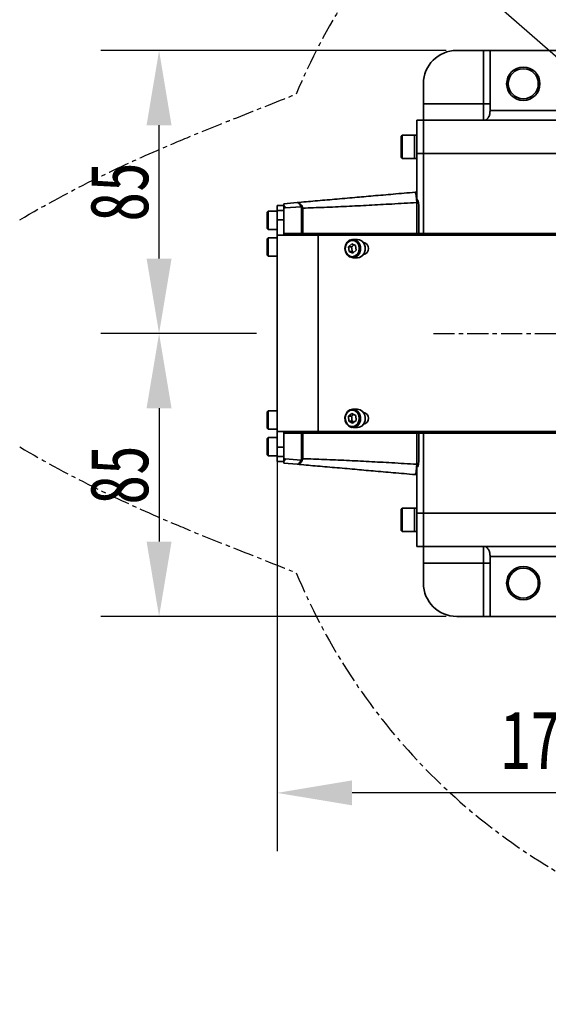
# Model space of a CAD drawing. Header units: millimetres. Extents: x 5717 to 9500, y -822 to 3039.
# Tile 3 of 31: x 6892 to 7050, y 610 to 905. Entities that reach past the tile are written whole.
import ezdxf

# ---------------------------------------------------------------- set-up
doc = ezdxf.new("R2010")
doc.units = ezdxf.units.MM
doc.header["$PDSIZE"] = -1
doc.linetypes.add('CENTER', pattern=[10.16, 6.35, -1.27, 1.27, -1.27])
doc.layers.add('细线层', color=7, linetype='Continuous')
doc.styles.get("Standard").update_dxf_attribs({"font": 'geniso.shx'})
doc.dimstyles.new('ISO-25', dxfattribs={"dimscale": 5, "dimtxt": 3.5, "dimasz": 4.5, "dimexe": 3.5, "dimexo": 0.625, "dimtad": 1, "dimdec": 1, "dimtxsty": 'Standard', "dimcen": 2.5, "dimclrd": 1, "dimclre": 1, "dimadec": 0, "dimazin": 0, "dimtfac": 1, "dimtdec": 1, "dimtmove": 1, "dimatfit": 3, "dimfxl": 1, "dimarcsym": 0})

# ---------------------------------------------------------------- blocks, each defined once
blk = doc.blocks.new('*U1')
at = {"color": 0, "linetype": 'CENTER', "transparency": 16777216}
blk.add_line((-294.49, 0), (458.69, 0), dxfattribs=at)
blk = doc.blocks.new('*D27')
at = {"color": 1, "lineweight": -2, "transparency": 16777216}
for p, q in [((6969.04, 781.95), (6969.04, 655.71)), ((7147.94, 718.58), (7147.94, 655.71)), ((7125.44, 673.21), (6991.54, 673.21))]:
    blk.add_line(p, q, dxfattribs=at)
at = {"color": 1, "transparency": 16777216}
for points in [[(6991.54, 676.96), (6991.54, 669.46), (6969.04, 673.21)], [(7125.44, 676.96), (7125.44, 669.46), (7147.94, 673.21)]]:
    blk.add_solid(points, dxfattribs=at)
at = {"layer": 'Defpoints', "color": 0, "transparency": 16777216}
for p in [(6969.04, 785.08), (7147.94, 721.71), (6969.04, 673.21)]:
    blk.add_point(p, dxfattribs=at)
at = {"color": 0, "transparency": 16777216, "insert": (7058.49, 686.89), "char_height": 17.5, "attachment_point": 5}
blk.add_mtext('{\\fHYSWLongFangSong|b1|i0|c134|p2;178,9}', dxfattribs=at)
blk = doc.blocks.new('*D29')
at = {"color": 1, "lineweight": -2, "transparency": 16777216}
for p, q in [((7019.81, 896.21), (6916.1, 896.21)), ((6933.6, 833.71), (6933.6, 873.71)), ((6962.83, 811.21), (6916.1, 811.21))]:
    blk.add_line(p, q, dxfattribs=at)
at = {"color": 1, "transparency": 16777216}
for points in [[(6929.85, 873.71), (6937.35, 873.71), (6933.6, 896.21)], [(6929.85, 833.71), (6937.35, 833.71), (6933.6, 811.21)]]:
    blk.add_solid(points, dxfattribs=at)
at = {"layer": 'Defpoints', "color": 0, "transparency": 16777216}
for p in [(6933.6, 896.21), (7022.94, 896.21), (6965.95, 811.21)]:
    blk.add_point(p, dxfattribs=at)
at = {"color": 0, "transparency": 16777216, "insert": (6921.73, 853.71), "char_height": 17.5, "attachment_point": 5, "rotation": 90}
blk.add_mtext('{\\fHYSWLongFangSong|b1|i0|c134|p2;85}', dxfattribs=at)
blk = doc.blocks.new('*D30')
at = {"color": 1, "lineweight": -2, "transparency": 16777216}
for p, q in [((6962.83, 811.21), (6916.1, 811.21)), ((6933.6, 788.71), (6933.6, 748.71)), ((7019.81, 726.21), (6916.1, 726.21))]:
    blk.add_line(p, q, dxfattribs=at)
at = {"color": 1, "transparency": 16777216}
for points in [[(6929.85, 788.71), (6937.35, 788.71), (6933.6, 811.21)], [(6929.85, 748.71), (6937.35, 748.71), (6933.6, 726.21)]]:
    blk.add_solid(points, dxfattribs=at)
at = {"layer": 'Defpoints', "color": 0, "transparency": 16777216}
for p in [(6965.95, 811.21), (6933.6, 726.21), (7022.94, 726.21)]:
    blk.add_point(p, dxfattribs=at)
at = {"color": 0, "transparency": 16777216, "insert": (6921.73, 768.71), "char_height": 17.5, "attachment_point": 5, "rotation": 90}
blk.add_mtext('{\\fHYSWLongFangSong|b1|i0|c134|p2;85}', dxfattribs=at)
blk = doc.blocks.new('*D31')
at = {"color": 1, "lineweight": -2, "transparency": 16777216}
for p, q in [((6922.32, 1008.31), (6989.79, 949.37)), ((7289.14, 687.85), (7006.73, 934.57)), ((7306.09, 673.05), (7323.03, 658.24))]:
    blk.add_line(p, q, dxfattribs=at)
at = {"color": 1, "transparency": 16777216}
for points in [[(6992.26, 952.2), (6987.32, 946.55), (7006.73, 934.57)], [(7308.55, 675.87), (7303.62, 670.22), (7289.14, 687.85)]]:
    blk.add_solid(points, dxfattribs=at)
at = {"layer": 'Defpoints', "color": 0, "transparency": 16777216}
for p in [(7006.73, 934.57), (7289.14, 687.85)]:
    blk.add_point(p, dxfattribs=at)
at = {"color": 0, "transparency": 16777216, "insert": (6955.4, 995.19), "char_height": 17.5, "attachment_point": 5, "rotation": 318.8588}
blk.add_mtext('{\\fGulim|b1|i0|c129|p0;∅375}', dxfattribs=at)

msp = doc.modelspace()

# ---------------------------------------------------------------- linework, layer by layer
at = {"color": 4}
msp.add_arc((7147.94, 811.21), 700, 225, 135, dxfattribs=at)
at = {"color": 2, "linetype": 'CENTER'}
msp.add_arc((7147.94, 811.21), 187.5, 202.5471, 157.4529, dxfattribs=at)
for points, knots in [([(6891.76, 845.29), (6899.42, 849.85), (6907.27, 854.06), (6921.5, 861.05), (6927.83, 863.94), (6937.66, 868.19), (6941.12, 869.64), (6947.24, 872.15), (6949.91, 873.22), (6953.62, 874.7), (6954.66, 875.12), (6955.71, 875.53), (6962.12, 878.08), (6968.47, 880.6), (6974.77, 883.11), (6974.79, 883.11), (6974.8, 883.12), (6974.82, 883.13)], [0.6604757, 0.6604757, 0.6604757, 0.6604757, 0.787936, 0.787936, 0.8880442, 0.8880442, 0.9421265, 0.9421265, 0.9836533, 0.9836533, 1, 1, 1, 1.1003364, 1.1003364, 1.1003364, 1.1006129, 1.1006129, 1.1006129, 1.1006129]), ([(6891.76, 777.13), (6899.42, 772.58), (6907.27, 768.37), (6921.5, 761.37), (6927.83, 758.48), (6937.66, 754.23), (6941.12, 752.78), (6947.24, 750.27), (6949.91, 749.2), (6953.62, 747.72), (6954.66, 747.3), (6955.71, 746.89), (6962.12, 744.34), (6968.47, 741.82), (6974.77, 739.32)], [0.6604757, 0.6604757, 0.6604757, 0.6604757, 0.787936, 0.787936, 0.8880442, 0.8880442, 0.9421265, 0.9421265, 0.9836533, 0.9836533, 1, 1, 1, 1.1003364, 1.1003364, 1.1003364, 1.1003364])]:
    msp.add_open_spline(points, degree=3, knots=knots, dxfattribs=at)
at = {"layer": '细线层', "linetype": 'Continuous', "lineweight": 35}
for p, q in [((7022.94, 896.21), (7030.94, 896.21)), ((7030.94, 880.21), (7030.94, 896.21)), ((7030.94, 896.21), (7032.94, 896.21)), ((7052.94, 896.21), (7032.94, 896.21)), ((7032.94, 896.21), (7032.94, 878.21)), ((7012.94, 880.21), (7012.94, 886.21)), ((7012.94, 880.21), (7030.94, 880.21)), ((7012.94, 875.21), (7012.94, 880.21)), ((7030.94, 875.21), (7030.94, 880.21)), ((7032.94, 880.21), (7030.94, 880.21)), ((7032.94, 878.21), (7052.94, 878.21)), ((7032.94, 877.97), (7032.94, 878.21)), ((7010.94, 875.21), (7012.94, 875.21)), ((7010.94, 865.21), (7010.94, 875.21)), ((7012.94, 875.21), (7012.94, 865.21)), ((7012.94, 875.21), (7078.26, 875.21)), ((7006.59, 870.71), (7006.24, 870.36)), ((7006.24, 867.21), (7006.24, 870.36)), ((7010.24, 870.71), (7006.59, 870.71)), ((7006.59, 870.71), (7006.59, 867.21)), ((7010.94, 870.71), (7010.24, 870.71)), ((7010.24, 870.71), (7010.24, 867.21)), ((7010.24, 863.71), (7010.24, 870.71)), ((7006.24, 864.06), (7006.24, 867.21)), ((7006.59, 867.21), (7006.59, 863.71)), ((7010.24, 867.21), (7010.24, 863.71)), ((7006.24, 864.06), (7006.59, 863.71)), ((7006.59, 863.71), (7010.24, 863.71)), ((7010.24, 863.71), (7010.94, 863.71)), ((7012.94, 865.21), (7010.94, 865.21)), ((7010.94, 851.5), (7010.94, 865.21)), ((7012.94, 841.21), (7012.94, 865.21)), ((7064.96, 865.21), (7012.94, 865.21)), ((6969.04, 849.67), (6971.04, 849.67)), ((6969.04, 848.15), (6969.04, 849.67)), ((6975.01, 850.52), (6971.04, 850.17)), ((6971.04, 848.87), (6971.47, 848.9)), ((6971.04, 841.21), (6971.04, 848.87)), ((6971.47, 848.9), (6976.23, 849.26)), ((6976.23, 849.26), (6976.32, 848.91)), ((6976.32, 848.91), (6976.32, 841.21)), ((6976.59, 849.29), (6976.74, 848.84)), ((6976.74, 841.21), (6976.74, 848.84)), ((7010.95, 850.52), (7010.95, 841.21)), ((7011.54, 849.78), (7011.52, 850.19)), ((7011.54, 845.85), (7011.54, 849.78)), ((6966.34, 847.96), (6966.04, 847.66)), ((6966.04, 842.76), (6966.04, 847.66)), ((6969.04, 847.96), (6966.34, 847.96)), ((6966.34, 847.96), (6966.34, 842.5)), ((6971.04, 848.15), (6969.04, 848.15)), ((6969.04, 845.33), (6969.04, 848.15)), ((6969.04, 845.33), (6971.04, 845.33)), ((6969.04, 840.71), (6969.04, 845.33)), ((6966.04, 842.76), (6966.34, 842.46)), ((6966.34, 839.96), (6966.04, 839.66)), ((6966.34, 842.5), (6966.34, 842.46)), ((6966.34, 842.46), (6969.04, 842.46)), ((6969.04, 839.96), (6966.34, 839.96)), ((6966.34, 839.96), (6966.34, 834.9)), ((6969.04, 840.71), (6969.04, 781.71)), ((6969.04, 840.71), (6981.4, 840.71)), ((6971.04, 841.21), (6971.04, 840.71)), ((6971.04, 841.21), (6982.43, 841.21)), ((6981.4, 840.71), (6981.4, 781.71)), ((6981.4, 840.71), (7111.76, 840.71)), ((6982.43, 841.21), (7102.02, 841.21)), ((6982.43, 841.21), (6982.43, 840.71)), ((6966.04, 835.15), (6966.04, 839.66)), ((6990.45, 837.23), (6991.42, 838.14)), ((6990.64, 835.81), (6990.45, 837.23)), ((6991.35, 837.23), (6990.45, 837.23)), ((6991.42, 838.14), (6992.57, 837.61)), ((6993.15, 839.46), (6991.76, 839.46)), ((6992.57, 837.61), (6992.76, 836.19)), ((6966.04, 834.76), (6966.04, 835.15)), ((6966.04, 834.76), (6966.34, 834.46)), ((6966.34, 834.9), (6966.34, 834.46)), ((6966.34, 834.46), (6969.04, 834.46)), ((6991.79, 835.28), (6990.64, 835.81)), ((6991.54, 835.81), (6990.64, 835.81)), ((6991.76, 833.96), (6993.15, 833.96)), ((6992.76, 836.19), (6991.79, 835.28)), ((6966.34, 787.96), (6966.04, 787.66)), ((6966.04, 783.1), (6966.04, 787.66)), ((6969.04, 787.96), (6966.34, 787.96)), ((6966.34, 787.96), (6966.34, 782.84)), ((6990.49, 786.33), (6991.51, 787.15)), ((6991.51, 787.15), (6992.62, 786.53)), ((6993.15, 788.46), (6991.76, 788.46)), ((6990.59, 784.89), (6990.49, 786.33)), ((6991.38, 786.33), (6990.49, 786.33)), ((6991.71, 784.27), (6990.59, 784.89)), ((6991.48, 784.89), (6990.59, 784.89)), ((6992.72, 785.09), (6991.71, 784.27)), ((6992.62, 786.53), (6992.72, 785.09)), ((6966.04, 782.76), (6966.04, 783.1)), ((6966.04, 782.76), (6966.34, 782.46)), ((6966.34, 782.84), (6966.34, 782.46)), ((6966.34, 782.46), (6969.04, 782.46)), ((6981.4, 781.71), (6969.04, 781.71)), ((6969.04, 781.71), (6969.04, 777.09)), ((6971.04, 781.71), (6971.04, 781.21)), ((6971.04, 781.21), (6982.43, 781.21)), ((6971.04, 781.21), (6971.04, 773.55)), ((6976.32, 773.51), (6976.32, 781.21)), ((6976.74, 781.21), (6976.74, 773.58)), ((6981.4, 781.71), (7111.76, 781.71)), ((6982.43, 781.71), (6982.43, 781.21)), ((6982.43, 781.21), (7102.02, 781.21)), ((6991.76, 782.96), (6993.15, 782.96)), ((7010.95, 771.9), (7010.95, 781.21)), ((7012.94, 757.21), (7012.94, 781.21)), ((6966.34, 779.96), (6966.04, 779.66)), ((6966.04, 774.76), (6966.04, 779.66)), ((6969.04, 779.96), (6966.34, 779.96)), ((6966.34, 779.96), (6966.34, 774.46)), ((6971.04, 777.09), (6969.04, 777.09)), ((6969.04, 777.09), (6969.04, 774.27)), ((7011.54, 776.58), (7011.54, 772.64)), ((6966.04, 774.76), (6966.34, 774.46)), ((6966.34, 774.46), (6969.04, 774.46)), ((6969.04, 774.27), (6971.04, 774.27)), ((6969.04, 774.27), (6969.04, 772.75)), ((6971.04, 772.75), (6969.04, 772.75)), ((6971.04, 773.55), (6971.47, 773.52)), ((6975.01, 771.91), (6971.04, 772.25)), ((6971.47, 773.52), (6976.23, 773.16)), ((6976.23, 773.16), (6976.32, 773.51)), ((6976.59, 773.13), (6976.74, 773.58)), ((7011.52, 772.23), (7011.54, 772.64)), ((7010.94, 757.21), (7010.94, 770.92)), ((7006.59, 758.71), (7006.24, 758.36)), ((7006.24, 755.21), (7006.24, 758.36)), ((7010.24, 758.71), (7006.59, 758.71)), ((7006.59, 758.71), (7006.59, 755.21)), ((7010.94, 758.71), (7010.24, 758.71)), ((7010.24, 758.71), (7010.24, 755.21)), ((7010.24, 751.71), (7010.24, 758.71)), ((7010.94, 757.21), (7012.94, 757.21)), ((7010.94, 747.21), (7010.94, 757.21)), ((7012.94, 757.21), (7012.94, 747.21)), ((7012.94, 757.21), (7064.96, 757.21)), ((7006.24, 752.06), (7006.24, 755.21)), ((7006.59, 755.21), (7006.59, 751.71)), ((7010.24, 755.21), (7010.24, 751.71)), ((7006.24, 752.06), (7006.59, 751.71)), ((7006.59, 751.71), (7010.24, 751.71)), ((7010.24, 751.71), (7010.94, 751.71)), ((7012.94, 747.21), (7010.94, 747.21)), ((7078.14, 747.21), (7012.94, 747.21)), ((7012.94, 742.21), (7012.94, 747.21)), ((7030.94, 742.21), (7030.94, 747.21)), ((7032.94, 744.21), (7032.94, 744.46)), ((7052.94, 744.21), (7032.94, 744.21)), ((7032.94, 744.21), (7032.94, 726.21)), ((7030.94, 742.21), (7012.94, 742.21)), ((7012.94, 736.21), (7012.94, 742.21)), ((7030.94, 742.21), (7032.94, 742.21)), ((7030.94, 726.21), (7030.94, 742.21)), ((7030.94, 726.21), (7022.94, 726.21)), ((7032.94, 726.21), (7030.94, 726.21)), ((7032.94, 726.21), (7052.94, 726.21))]:
    msp.add_line(p, q, dxfattribs=at)
at = {"layer": '细线层', "linetype": 'Continuous', "lineweight": 35, "flags": 128}
for points in [[(6989.56, 837.71), (6990.02, 838.57), (6990.71, 839.17), (6991.55, 839.45), (6992.41, 839.35), (6993.18, 838.9), (6993.77, 838.15), (6994.08, 837.21), (6994.08, 836.2), (6993.76, 835.26), (6993.18, 834.51), (6992.4, 834.06), (6991.54, 833.97), (6990.71, 834.25), (6990.02, 834.86), (6989.56, 835.72), (6989.4, 836.72), (6989.56, 837.71)], [(6989.65, 837.6), (6989.51, 836.66), (6989.68, 835.72), (6990.15, 834.94), (6990.84, 834.43), (6991.65, 834.26), (6992.45, 834.47), (6993.12, 835.02), (6993.56, 835.82), (6993.71, 836.76), (6993.53, 837.7), (6993.06, 838.48), (6992.37, 838.99), (6991.56, 839.16), (6990.76, 838.95), (6990.09, 838.41), (6989.65, 837.6)], [(6993.15, 839.46), (6993.8, 839.35), (6994.58, 838.9), (6995.16, 838.15), (6995.47, 837.21), (6995.47, 836.2), (6995.15, 835.26), (6994.57, 834.51), (6993.79, 834.06), (6993.15, 833.96)], [(6989.63, 786.89), (6990.14, 787.71), (6990.87, 788.25), (6991.71, 788.46), (6992.57, 788.29), (6993.31, 787.78), (6993.85, 786.98), (6994.1, 786.02), (6994.04, 785.01), (6993.67, 784.1), (6993.04, 783.4), (6992.24, 783.02), (6991.37, 783), (6990.56, 783.34), (6989.91, 784.01), (6989.51, 784.91), (6989.41, 785.91), (6989.63, 786.89)], [(6989.71, 786.76), (6989.51, 785.83), (6989.63, 784.89), (6990.05, 784.07), (6990.71, 783.5), (6991.5, 783.26), (6992.31, 783.4), (6993.02, 783.89), (6993.5, 784.66), (6993.7, 785.59), (6993.58, 786.53), (6993.16, 787.36), (6992.5, 787.92), (6991.71, 788.16), (6990.9, 788.02), (6990.2, 787.53), (6989.71, 786.76)], [(6993.15, 788.46), (6993.96, 788.29), (6994.7, 787.78), (6995.24, 786.98), (6995.49, 786.02), (6995.43, 785.01), (6995.06, 784.1), (6994.43, 783.4), (6993.63, 783.02), (6993.15, 782.96)]]:
    msp.add_lwpolyline(points, dxfattribs=at)
at = {"layer": '细线层', "linetype": 'Continuous', "lineweight": 35}
for centre, radius in [((7042.94, 886.21), 5), ((7042.94, 886.21), 4.5), ((7042.94, 736.21), 5), ((7042.94, 736.21), 4.5)]:
    msp.add_circle(centre, radius, dxfattribs=at)
for centre, radius, start, end in [((7022.94, 886.21), 10, 90, 180), ((7010.54, 852.62), 1, 66.4218, 95), ((6976.51, 848.13), 1.16, 86.1822, 103.8178), ((6976.32, 847.61), 1.3, 71.4645, 90.1495), ((7010.89, 849.75), 0.766, 34.6288, 85.2457), ((6994.63, 836.71), 1.82, 279.6489, 80.3511), ((6994.63, 785.71), 1.82, 279.6489, 80.3511), ((6976.51, 774.29), 1.16, 256.1822, 273.8178), ((6976.32, 774.81), 1.3, 269.8505, 288.5355), ((7010.89, 772.67), 0.766, 274.7543, 325.3712), ((7010.54, 769.8), 1, 265, 293.5782), ((7022.94, 736.21), 10, 180, 270)]:
    msp.add_arc(centre, radius, start, end, dxfattribs=at)
for points, knots in [([(7031.75, 875.38), (7031.62, 875.32), (7031.48, 875.28), (7031.21, 875.22), (7031.07, 875.21), (7030.94, 875.21)], [0, 0, 0, 0, 0.5, 0.5, 1, 1, 1, 1]), ([(7032.94, 877.97), (7032.94, 877.81), (7032.93, 877.66), (7032.9, 877.36), (7032.87, 877.21), (7032.81, 876.93), (7032.78, 876.8), (7032.7, 876.54), (7032.65, 876.42), (7032.54, 876.2), (7032.49, 876.09), (7032.37, 875.9), (7032.3, 875.82), (7032.09, 875.58), (7031.93, 875.46), (7031.75, 875.38)], [0, 0, 0, 0, 0.125, 0.125, 0.25, 0.25, 0.375, 0.375, 0.5, 0.5, 0.625, 0.625, 0.75, 0.75, 1, 1, 1, 1]), ([(7010.45, 853.62), (7008.26, 853.42), (7004.05, 853.06), (6998.01, 852.53), (6992.14, 852.01), (6986.32, 851.5), (6980.51, 851), (6976.82, 850.67), (6975.01, 850.52)], [0, 0, 0, 0, 0.179519, 0.34613, 0.499869, 0.670785, 0.838392, 1, 1, 1, 1]), ([(7010.95, 850.52), (7010.92, 850.98), (7010.86, 851.9), (7010.73, 852.87), (7010.59, 853.51), (7010.5, 853.58), (7010.45, 853.62)], [0, 0, 0, 0, 0.25276, 0.503007, 0.751291, 1, 1, 1, 1]), ([(7010.94, 851.5), (7010.94, 851.67), (7010.94, 851.98), (7010.94, 852.18), (7010.94, 852.27)], [0, 0, 0, 0, 0.559114, 1, 1, 1, 1]), ([(6971.04, 850.17), (6971.04, 850.11), (6971.04, 850.03), (6971.04, 849.64), (6971.04, 849.53)], [0, 0, 0, 0, 0.717963, 1, 1, 1, 1]), ([(6971.04, 849.53), (6971.12, 849.5), (6971.25, 849.45), (6971.36, 849.35), (6971.44, 849.19), (6971.46, 849.03), (6971.47, 848.9)], [0, 0, 0, 0, 0.279196, 0.398698, 0.510385, 1, 1, 1, 1]), ([(6971.04, 849.53), (6971.04, 849.49), (6971.04, 849.37), (6971.04, 849.15), (6971.04, 848.97), (6971.04, 848.87)], [0, 0, 0, 0, 0.241334, 0.619291, 1, 1, 1, 1]), ([(6975.01, 850.52), (6975.28, 850.47), (6975.69, 850.41), (6976.22, 849.87), (6976.47, 849.49), (6976.59, 849.29)], [0, 0, 0, 0, 0.4983209, 0.7491411, 1, 1, 1, 1]), ([(6975.01, 850.52), (6975.22, 850.47), (6975.64, 850.38), (6976.04, 849.64), (6976.23, 849.26)], [0, 0, 0, 0, 0.4993964, 1, 1, 1, 1]), ([(6976.74, 848.84), (6978.87, 848.92), (6983.18, 849.06), (6989.85, 849.36), (6996.62, 849.7), (7003.65, 850.08), (7008.45, 850.37), (7010.95, 850.52)], [0, 0, 0, 0, 0.194711, 0.393341, 0.589114, 0.785784, 1, 1, 1, 1]), ([(7011.52, 850.19), (7011.49, 850.44), (7011.43, 850.82), (7011.21, 851.27), (7011.02, 851.43), (7010.94, 851.5)], [0, 0, 0, 0, 0.50656, 0.782571, 1, 1, 1, 1]), ([(7011.54, 841.21), (7011.54, 841.24), (7011.54, 842.64), (7011.54, 844.26), (7011.54, 845.85)], [0, 0, 0, 0, 0.022062, 1, 1, 1, 1]), ([(6992.04, 837.85), (6991.98, 837.79), (6991.8, 837.58), (6991.53, 837.37), (6991.35, 837.23)], [0, 0, 0, 0, 0.321431, 1, 1, 1, 1]), ([(6991.35, 837.23), (6991.41, 836.98), (6991.53, 836.5), (6991.53, 836.03), (6991.54, 835.81)], [0, 0, 0, 0, 0.534625, 1, 1, 1, 1]), ([(6991.54, 835.81), (6991.58, 835.79), (6991.78, 835.71), (6991.96, 835.63), (6992.1, 835.57)], [0, 0, 0, 0, 0.222359, 1, 1, 1, 1]), ([(6992.06, 786.84), (6992.01, 786.8), (6991.83, 786.63), (6991.57, 786.46), (6991.38, 786.33)], [0, 0, 0, 0, 0.257867, 1, 1, 1, 1]), ([(6991.38, 786.33), (6991.43, 786.07), (6991.52, 785.59), (6991.5, 785.11), (6991.48, 784.89)], [0, 0, 0, 0, 0.534625, 1, 1, 1, 1]), ([(6991.48, 784.89), (6991.53, 784.87), (6991.74, 784.77), (6991.94, 784.66), (6992.09, 784.58)], [0, 0, 0, 0, 0.201152, 1, 1, 1, 1]), ([(7011.54, 781.21), (7011.54, 781.18), (7011.54, 779.78), (7011.54, 778.16), (7011.54, 776.58)], [0, 0, 0, 0, 0.022062, 1, 1, 1, 1]), ([(6971.04, 772.89), (6971.04, 772.94), (6971.04, 773.05), (6971.04, 773.27), (6971.04, 773.46), (6971.04, 773.55)], [0, 0, 0, 0, 0.241334, 0.619291, 1, 1, 1, 1]), ([(6971.04, 772.89), (6971.12, 772.92), (6971.25, 772.97), (6971.36, 773.07), (6971.44, 773.23), (6971.46, 773.39), (6971.47, 773.52)], [0, 0, 0, 0, 0.279196, 0.398698, 0.510385, 1, 1, 1, 1]), ([(6971.04, 772.25), (6971.04, 772.28), (6971.04, 772.33), (6971.04, 772.7), (6971.04, 772.89)], [0, 0, 0, 0, 0.476218, 1, 1, 1, 1]), ([(6975.01, 771.91), (6975.12, 771.91), (6975.32, 771.93), (6975.74, 772.24), (6976.04, 772.79), (6976.23, 773.16)], [0, 0, 0, 0, 0.250783, 0.5004473, 1, 1, 1, 1]), ([(6975.01, 771.91), (6975.28, 771.95), (6975.69, 772.02), (6976.22, 772.55), (6976.47, 772.94), (6976.59, 773.13)], [0, 0, 0, 0, 0.498321, 0.749141, 1, 1, 1, 1]), ([(7010.45, 768.81), (7008.26, 769), (7004.05, 769.37), (6998.01, 769.89), (6992.14, 770.41), (6986.32, 770.92), (6980.51, 771.42), (6976.82, 771.75), (6975.01, 771.91)], [0, 0, 0, 0, 0.179519, 0.34613, 0.499869, 0.670785, 0.838392, 1, 1, 1, 1]), ([(6976.74, 773.58), (6978.87, 773.5), (6983.18, 773.36), (6989.85, 773.06), (6996.62, 772.73), (7003.65, 772.34), (7008.45, 772.05), (7010.95, 771.9)], [0, 0, 0, 0, 0.194711, 0.393341, 0.589114, 0.785784, 1, 1, 1, 1]), ([(7010.95, 771.9), (7010.92, 771.44), (7010.86, 770.52), (7010.73, 769.55), (7010.59, 768.91), (7010.5, 768.84), (7010.45, 768.81)], [0, 0, 0, 0, 0.25276, 0.503007, 0.751291, 1, 1, 1, 1]), ([(7010.94, 770.92), (7011.03, 771), (7011.25, 771.2), (7011.45, 771.67), (7011.49, 772.03), (7011.52, 772.23)], [0, 0, 0, 0, 0.248177, 0.588934, 1, 1, 1, 1]), ([(7010.94, 770.92), (7010.94, 770.75), (7010.94, 770.44), (7010.94, 770.24), (7010.94, 770.15)], [0, 0, 0, 0, 0.559114, 1, 1, 1, 1]), ([(7032.94, 744.46), (7032.94, 744.61), (7032.93, 744.76), (7032.9, 745.06), (7032.87, 745.21), (7032.81, 745.49), (7032.78, 745.62), (7032.7, 745.88), (7032.65, 746), (7032.54, 746.22), (7032.49, 746.33), (7032.37, 746.52), (7032.3, 746.6), (7032.09, 746.84), (7031.93, 746.96), (7031.75, 747.04)], [0, 0, 0, 0, 0.125, 0.125, 0.25, 0.25, 0.375, 0.375, 0.5, 0.5, 0.625, 0.625, 0.75, 0.75, 1, 1, 1, 1])]:
    msp.add_open_spline(points, degree=3, knots=knots, dxfattribs=at)

# ---------------------------------------------------------------- block references
at = {"color": 4, "linetype": 'CENTER'}
msp.add_blockref('*U1', (7310.44, 811.21), dxfattribs=at)

# ---------------------------------------------------------------- dimensions: what is measured, and where the dimension line sits
dim = msp.add_diameter_dim_2p(p1=(7289.14, 687.85), p2=(7006.73, 934.57), text='{\\fGulim|b1|i0|c129|p0;<>}', dimstyle='ISO-25')
dim.commit()
dim.dimension.update_dxf_attribs({"geometry": '*D31', "text_midpoint": (6955.4, 995.19)})
for base, p2, picture, middle in [((6933.6, 896.21), (7022.94, 896.21), '*D29', (6921.73, 853.71)), ((6933.6, 726.21), (7022.94, 726.21), '*D30', (6921.73, 768.71))]:
    dim = msp.add_linear_dim(base=base, p1=(6965.95, 811.21), p2=p2, angle=90, text='{\\fHYSWLongFangSong|b1|i0|c134|p2;<>}', dimstyle='ISO-25')
    dim.commit()
    dim.dimension.update_dxf_attribs({"geometry": picture, "text_midpoint": middle})
dim = msp.add_linear_dim(base=(6969.04, 673.21), p1=(7147.94, 721.71), p2=(6969.04, 785.08), text='{\\fHYSWLongFangSong|b1|i0|c134|p2;<>}', dimstyle='ISO-25', override={"dimtmove": 0})
dim.commit()
dim.dimension.update_dxf_attribs({"geometry": '*D27', "text_midpoint": (7058.49, 673.21), "dimtype": 160})

doc.saveas('drawing.dxf')
